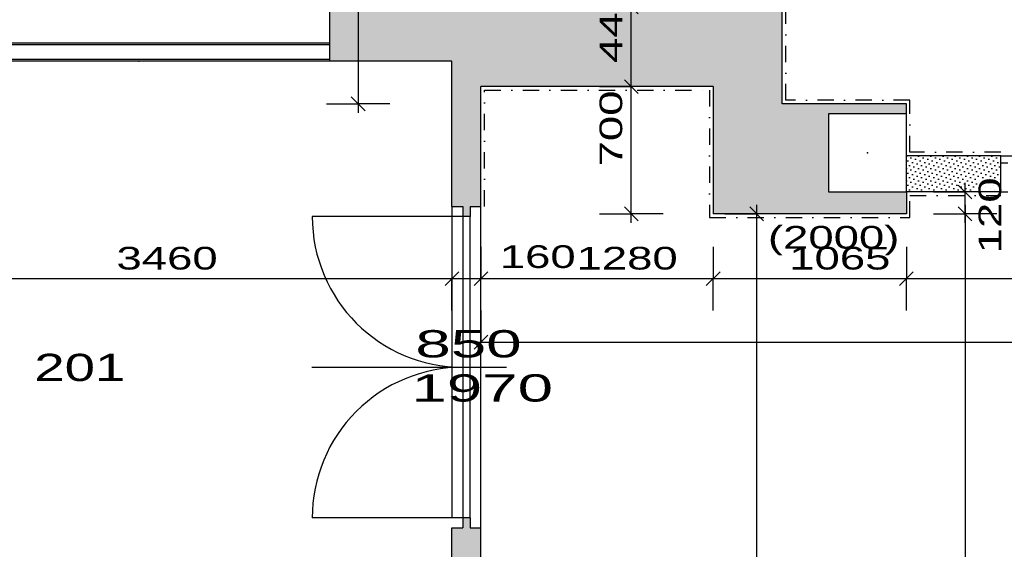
# Model space of a CAD drawing. Extents: x -196363 to 396902, y -489949 to -260582.
# Tile 141 of 256: x 157882 to 163310, y -382650 to -379734. Entities that reach past the tile are written whole.
import ezdxf

# ---------------------------------------------------------------- set-up
doc = ezdxf.new("R2010")
doc.units = 0
doc.header["$MEASUREMENT"] = 0
doc.linetypes.add('DOTDASH', pattern=[1, 0.3, -0.2, 0, -0.2, 0.3])
for name, color, linetype in [('bourani', 15, 'Continuous'), ('koty', 1, 'Continuous'), ('legenda', 1, 'Continuous'), ('noszdiv', 1, 'Continuous'), ('okna', 2, 'Continuous'), ('srafbourani', 15, 'Continuous')]:
    doc.layers.add(name, color=color, linetype=linetype)
doc.styles.add('SPIRITTXTSTYLE1', font='ROMAN')
doc.styles.add('SPIRITTXTSTYLE2', font='txt')
doc.linetypes.add('CERCH2', pattern='A,0,-1,[17,dur+dsp vaclavov.shx,S=0.003401,R=0,X=-1,Y=0],0', length=1)
doc.dimstyles.new('SPIRITSTYLE168', dxfattribs={"dimtxt": 125, "dimasz": 12.7, "dimexe": 175, "dimexo": 4234.603516, "dimgap": 50, "dimtad": 1, "dimdec": 3, "dimzin": 0, "dimdsep": 46, "dimlunit": 7, "dimtxsty": 'SPIRITTXTSTYLE1', "dimblk1": '_TICKMARKS168', "dimblk2": '_TICKMARKS168', "dimsah": 1, "dimcen": 0.09, "dimdle": 50, "dimclrd": 1, "dimclre": 1, "dimclrt": 1, "dimadec": 0, "dimazin": 0, "dimtfac": 1, "dimtdec": 4, "dimtofl": 0, "dimtmove": 1, "dimatfit": 0, "dimfxl": 0, "dimtolj": 1, "dimtzin": 0, "dimarcsym": 0})
doc.dimstyles.new('SPIRITSTYLE169', dxfattribs={"dimtxt": 125, "dimasz": 12.7, "dimexe": 175, "dimexo": 4384.597656, "dimgap": 50, "dimtad": 1, "dimdec": 3, "dimzin": 0, "dimdsep": 46, "dimlunit": 7, "dimtxsty": 'SPIRITTXTSTYLE1', "dimblk1": '_TICKMARKS169', "dimblk2": '_TICKMARKS169', "dimsah": 1, "dimcen": 0.09, "dimdle": 50, "dimclrd": 1, "dimclre": 1, "dimclrt": 1, "dimadec": 0, "dimazin": 0, "dimtfac": 1, "dimtdec": 4, "dimtofl": 0, "dimtmove": 1, "dimatfit": 0, "dimfxl": 0, "dimtolj": 1, "dimtzin": 0, "dimarcsym": 0})
doc.dimstyles.new('SPIRITSTYLE173', dxfattribs={"dimtxt": 125, "dimasz": 12.7, "dimexe": 175, "dimexo": 291.997864, "dimgap": 50, "dimtad": 1, "dimdec": 3, "dimzin": 0, "dimdsep": 46, "dimlunit": 7, "dimtxsty": 'SPIRITTXTSTYLE1', "dimblk1": '_TICKMARKS173', "dimblk2": '_TICKMARKS173', "dimsah": 1, "dimcen": 0.09, "dimdle": 50, "dimclrd": 1, "dimclre": 1, "dimclrt": 1, "dimadec": 0, "dimazin": 0, "dimtfac": 1, "dimtdec": 4, "dimtofl": 0, "dimtmove": 1, "dimatfit": 0, "dimfxl": 0, "dimtolj": 1, "dimtzin": 0, "dimarcsym": 0})
doc.dimstyles.new('SPIRITSTYLE174', dxfattribs={"dimtxt": 125, "dimasz": 12.7, "dimexe": 175, "dimexo": 42.016209, "dimgap": 50, "dimtad": 1, "dimdec": 3, "dimzin": 0, "dimdsep": 46, "dimlunit": 7, "dimtxsty": 'SPIRITTXTSTYLE1', "dimblk1": '_TICKMARKS174', "dimblk2": '_TICKMARKS174', "dimsah": 1, "dimcen": 0.09, "dimdle": 50, "dimclrd": 1, "dimclre": 1, "dimclrt": 1, "dimadec": 0, "dimazin": 0, "dimtfac": 1, "dimtdec": 4, "dimtofl": 0, "dimtmove": 1, "dimatfit": 0, "dimfxl": 0, "dimtolj": 1, "dimtzin": 0, "dimarcsym": 0})
doc.dimstyles.new('SPIRITSTYLE175', dxfattribs={"dimtxt": 125, "dimasz": 12.7, "dimexe": 175, "dimexo": 174.994141, "dimgap": 50, "dimtad": 1, "dimdec": 3, "dimzin": 0, "dimdsep": 46, "dimlunit": 7, "dimtxsty": 'SPIRITTXTSTYLE1', "dimblk1": '_TICKMARKS175', "dimblk2": '_TICKMARKS175', "dimsah": 1, "dimcen": 0.09, "dimdle": 50, "dimclrd": 1, "dimclre": 1, "dimclrt": 1, "dimadec": 0, "dimazin": 0, "dimtfac": 1, "dimtdec": 4, "dimtofl": 0, "dimtmove": 1, "dimatfit": 0, "dimfxl": 0, "dimtolj": 1, "dimtzin": 0, "dimarcsym": 0})
doc.dimstyles.new('SPIRITSTYLE240', dxfattribs={"dimtxt": 125, "dimasz": 12.7, "dimexe": 175, "dimexo": 972.861694, "dimgap": 50, "dimtad": 1, "dimdec": 3, "dimzin": 0, "dimdsep": 46, "dimlunit": 7, "dimtxsty": 'SPIRITTXTSTYLE1', "dimblk1": '_TICKMARKS240', "dimblk2": '_TICKMARKS240', "dimsah": 1, "dimcen": 0.09, "dimdle": 50, "dimclrd": 1, "dimclre": 1, "dimclrt": 1, "dimadec": 0, "dimazin": 0, "dimtfac": 1, "dimtdec": 4, "dimtofl": 0, "dimtmove": 1, "dimatfit": 0, "dimfxl": 0, "dimtolj": 1, "dimtzin": 0, "dimarcsym": 0})
doc.dimstyles.new('SPIRITSTYLE26', dxfattribs={"dimtxt": 125, "dimasz": 12.7, "dimexe": 175, "dimexo": -175, "dimgap": 50, "dimtad": 1, "dimdec": 3, "dimzin": 0, "dimdsep": 46, "dimlunit": 7, "dimtxsty": 'SPIRITTXTSTYLE1', "dimblk1": '_TICKMARKS26', "dimblk2": '_TICKMARKS26', "dimsah": 1, "dimcen": 0.09, "dimdle": 50, "dimclrd": 1, "dimclre": 1, "dimclrt": 1, "dimadec": 0, "dimazin": 0, "dimtfac": 1, "dimtdec": 4, "dimtofl": 0, "dimtmove": 1, "dimatfit": 0, "dimfxl": 0, "dimtolj": 1, "dimtzin": 0, "dimarcsym": 0})
doc.dimstyles.new('SPIRITSTYLE372', dxfattribs={"dimtxt": 125, "dimasz": 12.7, "dimexe": 175, "dimexo": 2662.061035, "dimgap": 50, "dimtad": 1, "dimdec": 3, "dimzin": 0, "dimdsep": 46, "dimlunit": 7, "dimtxsty": 'SPIRITTXTSTYLE1', "dimblk1": '_TICKMARKS372', "dimblk2": '_TICKMARKS372', "dimsah": 1, "dimcen": 0.09, "dimdle": 50, "dimclrd": 1, "dimclre": 1, "dimclrt": 1, "dimadec": 0, "dimazin": 0, "dimtfac": 1, "dimtdec": 4, "dimtofl": 0, "dimtmove": 1, "dimatfit": 0, "dimfxl": 0, "dimtolj": 1, "dimtzin": 0, "dimarcsym": 0})
doc.dimstyles.new('SPIRITSTYLE389', dxfattribs={"dimtxt": 125, "dimasz": 12.7, "dimexe": 175, "dimexo": 276.197266, "dimgap": 50, "dimtad": 1, "dimdec": 3, "dimzin": 0, "dimdsep": 46, "dimlunit": 7, "dimtxsty": 'SPIRITTXTSTYLE1', "dimblk1": '_TICKMARKS389', "dimblk2": '_TICKMARKS389', "dimsah": 1, "dimcen": 0.09, "dimdle": 50, "dimclrd": 1, "dimclre": 1, "dimclrt": 1, "dimadec": 0, "dimazin": 0, "dimtfac": 1, "dimtdec": 4, "dimtofl": 0, "dimtmove": 1, "dimatfit": 0, "dimfxl": 0, "dimtolj": 1, "dimtzin": 0, "dimarcsym": 0})
doc.dimstyles.new('SPIRITSTYLE390', dxfattribs={"dimtxt": 125, "dimasz": 12.7, "dimexe": 175, "dimexo": 1213.764893, "dimgap": 50, "dimtad": 1, "dimdec": 3, "dimzin": 0, "dimdsep": 46, "dimlunit": 7, "dimtxsty": 'SPIRITTXTSTYLE1', "dimblk1": '_TICKMARKS390', "dimblk2": '_TICKMARKS390', "dimsah": 1, "dimcen": 0.09, "dimdle": 50, "dimclrd": 1, "dimclre": 1, "dimclrt": 1, "dimadec": 0, "dimazin": 0, "dimtfac": 1, "dimtdec": 4, "dimtofl": 0, "dimtmove": 1, "dimatfit": 0, "dimfxl": 0, "dimtolj": 1, "dimtzin": 0, "dimarcsym": 0})
doc.dimstyles.new('SPIRITSTYLE391', dxfattribs={"dimtxt": 125, "dimasz": 12.7, "dimexe": 175, "dimexo": 148.800385, "dimgap": 50, "dimtad": 1, "dimdec": 3, "dimzin": 0, "dimdsep": 46, "dimlunit": 7, "dimtxsty": 'SPIRITTXTSTYLE1', "dimblk1": '_TICKMARKS391', "dimblk2": '_TICKMARKS391', "dimsah": 1, "dimcen": 0.09, "dimdle": 50, "dimclrd": 1, "dimclre": 1, "dimclrt": 1, "dimadec": 0, "dimazin": 0, "dimtfac": 1, "dimtdec": 4, "dimtofl": 0, "dimtmove": 1, "dimatfit": 0, "dimfxl": 0, "dimtolj": 1, "dimtzin": 0, "dimarcsym": 0})
doc.dimstyles.new('SPIRITSTYLE392', dxfattribs={"dimtxt": 125, "dimasz": 12.7, "dimexe": 175, "dimexo": 219.741791, "dimgap": 50, "dimtad": 1, "dimdec": 3, "dimzin": 0, "dimdsep": 46, "dimlunit": 7, "dimtxsty": 'SPIRITTXTSTYLE1', "dimblk1": '_TICKMARKS392', "dimblk2": '_TICKMARKS392', "dimsah": 1, "dimcen": 0.09, "dimdle": 50, "dimclrd": 1, "dimclre": 1, "dimclrt": 1, "dimadec": 0, "dimazin": 0, "dimtfac": 1, "dimtdec": 4, "dimtofl": 0, "dimtmove": 1, "dimatfit": 0, "dimfxl": 0, "dimtolj": 1, "dimtzin": 0, "dimarcsym": 0})
pattern_1 = [(45.000008, (858026.688, -24615.152), (-8.41899395, 25.25696945), [0, -23.8125])]

# ---------------------------------------------------------------- blocks, each defined once
blk = doc.blocks.new('_TICKMARKS168')
at = {"color": 1, "linetype": 'Continuous'}
blk.add_line((-3, -3), (3, 3), dxfattribs=at)
blk = doc.blocks.new('*D865')
at = {"color": 1, "linetype": 'Continuous', "ltscale": 300}
for p, q in [((157489.71875, -375278.3125, 1723.800049), (157489.71875, -375453.3125, 1723.800049)), ((159589.734375, -375278.3125, 1723.800049), (159589.734375, -375453.3125, 1723.800049)), ((157439.734375, -375453.3125, 1723.800049), (159639.734375, -375453.3125, 1723.800049)), ((157489.71875, -375628.3125, 1723.800049), (157489.71875, -375453.3125, 1723.800049)), ((159589.734375, -375628.3125, 1723.800049), (159589.734375, -375453.3125, 1723.800049))]:
    blk.add_line(p, q, dxfattribs=at)
at = {"color": 1, "linetype": 'Continuous', "ltscale": 300, "xscale": 12.69999980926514, "yscale": 12.69999980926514, "zscale": 12.69999980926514, "rotation": 180.0000050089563}
blk.add_blockref('_TICKMARKS168', (157489.71875, -375453.3125, 1723.800049), dxfattribs=at)
at = {"color": 1, "linetype": 'Continuous', "ltscale": 300, "xscale": 12.69999980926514, "yscale": 12.69999980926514, "zscale": 12.69999980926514}
blk.add_blockref('_TICKMARKS168', (159589.734375, -375453.3125, 1723.800049), dxfattribs=at)
at = {"color": 1, "linetype": 'Continuous', "ltscale": 300, "style": 'SPIRITTXTSTYLE1', "width": 1.5}
blk.add_text('2100', height=125, dxfattribs=at).set_placement((158426.640625, -375403.3125, 1723.800049))
blk = doc.blocks.new('_TICKMARKS169')
at = {"color": 1, "linetype": 'Continuous'}
blk.add_line((-3, -3), (3, 3), dxfattribs=at)
blk = doc.blocks.new('*D867')
at = {"color": 1, "linetype": 'Continuous', "ltscale": 300}
for p, q in [((156094.703125, -374928.3125, 1723.800049), (156094.703125, -375103.3125, 1723.800049)), ((161784.703125, -374928.3125, 1723.800049), (161784.703125, -375103.3125, 1723.800049)), ((156044.71875, -375103.3125, 1723.800049), (161834.703125, -375103.3125, 1723.800049)), ((156094.703125, -375278.3125, 1723.800049), (156094.703125, -375103.3125, 1723.800049)), ((161784.703125, -375278.3125, 1723.800049), (161784.703125, -375103.3125, 1723.800049))]:
    blk.add_line(p, q, dxfattribs=at)
at = {"color": 1, "linetype": 'Continuous', "ltscale": 300, "xscale": 12.69999980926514, "yscale": 12.69999980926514, "zscale": 12.69999980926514, "rotation": 180.0000050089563}
blk.add_blockref('_TICKMARKS169', (156094.703125, -375103.3125, 1723.800049), dxfattribs=at)
at = {"color": 1, "linetype": 'Continuous', "ltscale": 300, "xscale": 12.69999980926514, "yscale": 12.69999980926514, "zscale": 12.69999980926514}
blk.add_blockref('_TICKMARKS169', (161784.703125, -375103.3125, 1723.800049), dxfattribs=at)
at = {"color": 1, "linetype": 'Continuous', "ltscale": 300, "style": 'SPIRITTXTSTYLE1', "width": 1.5}
blk.add_text('5690', height=125, dxfattribs=at).set_placement((158820.65625, -375053.3125, 1723.800049))
blk = doc.blocks.new('_TICKMARKS173')
at = {"color": 1, "linetype": 'Continuous'}
blk.add_line((-3, -3), (3, 3), dxfattribs=at)
blk = doc.blocks.new('*D872')
at = {"color": 1, "linetype": 'Continuous', "ltscale": 300}
for p, q in [((156804.71875, -380984.90625, 1723.800049), (156804.71875, -381159.90625, 1723.800049)), ((160264.71875, -380984.90625, 1723.800049), (160264.71875, -381159.90625, 1723.800049)), ((156754.71875, -381159.90625, 1723.800049), (160314.71875, -381159.90625, 1723.800049)), ((156804.71875, -381334.875, 1723.800049), (156804.71875, -381159.90625, 1723.800049)), ((160264.71875, -381334.875, 1723.800049), (160264.71875, -381159.90625, 1723.800049))]:
    blk.add_line(p, q, dxfattribs=at)
at = {"color": 1, "linetype": 'Continuous', "ltscale": 300, "xscale": 12.69999980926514, "yscale": 12.69999980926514, "zscale": 12.69999980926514, "rotation": 180.0000050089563}
blk.add_blockref('_TICKMARKS173', (156804.71875, -381159.90625, 1723.800049), dxfattribs=at)
at = {"color": 1, "linetype": 'Continuous', "ltscale": 300, "xscale": 12.69999980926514, "yscale": 12.69999980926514, "zscale": 12.69999980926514}
blk.add_blockref('_TICKMARKS173', (160264.71875, -381159.90625, 1723.800049), dxfattribs=at)
at = {"color": 1, "linetype": 'Continuous', "ltscale": 300, "style": 'SPIRITTXTSTYLE1', "width": 1.5}
blk.add_text('3460', height=125, dxfattribs=at).set_placement((158415.671875, -381109.90625, 1723.800049))
blk = doc.blocks.new('_TICKMARKS26')
at = {"color": 1, "linetype": 'Continuous'}
blk.add_line((-3, -3), (3, 3), dxfattribs=at)
blk = doc.blocks.new('*D873')
at = {"color": 1, "linetype": 'Continuous', "ltscale": 300}
for p, q in [((160264.71875, -380984.90625, 1723.800049), (160264.71875, -381159.90625, 1723.800049)), ((160424.71875, -380984.90625, 1723.800049), (160424.71875, -381159.90625, 1723.800049)), ((160214.734375, -381159.90625, 1723.800049), (160474.703125, -381159.90625, 1723.800049)), ((160264.71875, -381334.875, 1723.800049), (160264.71875, -381159.90625, 1723.800049)), ((160424.71875, -381334.875, 1723.800049), (160424.71875, -381159.90625, 1723.800049))]:
    blk.add_line(p, q, dxfattribs=at)
at = {"color": 1, "linetype": 'Continuous', "ltscale": 300, "xscale": 12.69999980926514, "yscale": 12.69999980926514, "zscale": 12.69999980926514, "rotation": 180.0000050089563}
blk.add_blockref('_TICKMARKS26', (160264.71875, -381159.90625, 1723.800049), dxfattribs=at)
at = {"color": 1, "linetype": 'Continuous', "ltscale": 300, "xscale": 12.69999980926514, "yscale": 12.69999980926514, "zscale": 12.69999980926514}
blk.add_blockref('_TICKMARKS26', (160424.71875, -381159.90625, 1723.800049), dxfattribs=at)
at = {"color": 1, "linetype": 'Continuous', "ltscale": 300, "style": 'SPIRITTXTSTYLE1', "width": 1.5}
blk.add_text('160', height=125, dxfattribs=at).set_placement((160528.59375, -381101.34375, 1723.800049))
blk = doc.blocks.new('*D874')
at = {"color": 1, "linetype": 'Continuous', "ltscale": 300}
for p, q in [((160424.71875, -380984.90625, 1723.800049), (160424.71875, -381159.90625, 1723.800049)), ((161704.734375, -380984.90625, 1723.800049), (161704.734375, -381159.90625, 1723.800049)), ((160374.71875, -381159.90625, 1723.800049), (161754.734375, -381159.90625, 1723.800049)), ((160424.71875, -381334.875, 1723.800049), (160424.71875, -381159.90625, 1723.800049)), ((161704.734375, -381334.875, 1723.800049), (161704.734375, -381159.90625, 1723.800049))]:
    blk.add_line(p, q, dxfattribs=at)
at = {"color": 1, "linetype": 'Continuous', "ltscale": 300, "xscale": 12.69999980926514, "yscale": 12.69999980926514, "zscale": 12.69999980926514, "rotation": 180.0000050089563}
blk.add_blockref('_TICKMARKS26', (160424.71875, -381159.90625, 1723.800049), dxfattribs=at)
at = {"color": 1, "linetype": 'Continuous', "ltscale": 300, "xscale": 12.69999980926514, "yscale": 12.69999980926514, "zscale": 12.69999980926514}
blk.add_blockref('_TICKMARKS26', (161704.734375, -381159.90625, 1723.800049), dxfattribs=at)
at = {"color": 1, "linetype": 'Continuous', "ltscale": 300, "style": 'SPIRITTXTSTYLE1', "width": 1.5}
blk.add_text('1280', height=125, dxfattribs=at).set_placement((160951.625, -381109.90625, 1723.800049))
blk = doc.blocks.new('*D875')
at = {"color": 1, "linetype": 'Continuous', "ltscale": 300}
for p, q in [((161704.734375, -380984.90625, 1723.800049), (161704.734375, -381159.90625, 1723.800049)), ((162769.703125, -380984.90625, 1723.800049), (162769.703125, -381159.90625, 1723.800049)), ((161654.734375, -381159.90625, 1723.800049), (162819.6875, -381159.90625, 1723.800049)), ((161704.734375, -381334.875, 1723.800049), (161704.734375, -381159.90625, 1723.800049)), ((162769.703125, -381334.875, 1723.800049), (162769.703125, -381159.90625, 1723.800049))]:
    blk.add_line(p, q, dxfattribs=at)
at = {"color": 1, "linetype": 'Continuous', "ltscale": 300, "xscale": 12.69999980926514, "yscale": 12.69999980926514, "zscale": 12.69999980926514, "rotation": 180.0000050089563}
blk.add_blockref('_TICKMARKS26', (161704.734375, -381159.90625, 1723.800049), dxfattribs=at)
at = {"color": 1, "linetype": 'Continuous', "ltscale": 300, "xscale": 12.69999980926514, "yscale": 12.69999980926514, "zscale": 12.69999980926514}
blk.add_blockref('_TICKMARKS26', (162769.703125, -381159.90625, 1723.800049), dxfattribs=at)
at = {"color": 1, "linetype": 'Continuous', "ltscale": 300, "style": 'SPIRITTXTSTYLE1', "width": 1.5}
blk.add_text('1065', height=125, dxfattribs=at).set_placement((162124.125, -381109.90625, 1723.800049))
blk = doc.blocks.new('_TICKMARKS174')
at = {"color": 1, "linetype": 'Continuous'}
blk.add_line((-3, -3), (3, 3), dxfattribs=at)
blk = doc.blocks.new('*D876')
at = {"color": 1, "linetype": 'Continuous', "ltscale": 300}
for p, q in [((162769.703125, -380984.90625, 1723.800049), (162769.703125, -381159.90625, 1723.800049)), ((174254.71875, -380984.90625, 1723.800049), (174254.71875, -381159.90625, 1723.800049)), ((162719.703125, -381159.90625, 1723.800049), (174304.703125, -381159.90625, 1723.800049)), ((162769.703125, -381334.875, 1723.800049), (162769.703125, -381159.90625, 1723.800049)), ((174254.71875, -381334.875, 1723.800049), (174254.71875, -381159.90625, 1723.800049))]:
    blk.add_line(p, q, dxfattribs=at)
at = {"color": 1, "linetype": 'Continuous', "ltscale": 300, "xscale": 12.69999980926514, "yscale": 12.69999980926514, "zscale": 12.69999980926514, "rotation": 180.0000050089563}
blk.add_blockref('_TICKMARKS174', (162769.703125, -381159.90625, 1723.800049), dxfattribs=at)
at = {"color": 1, "linetype": 'Continuous', "ltscale": 300, "xscale": 12.69999980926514, "yscale": 12.69999980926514, "zscale": 12.69999980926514}
blk.add_blockref('_TICKMARKS174', (174254.71875, -381159.90625, 1723.800049), dxfattribs=at)
at = {"color": 1, "linetype": 'Continuous', "ltscale": 300, "style": 'SPIRITTXTSTYLE1', "width": 1.5}
blk.add_text('11485', height=125, dxfattribs=at).set_placement((168375.296875, -381109.90625, 1723.800049))
blk = doc.blocks.new('_TICKMARKS175')
at = {"color": 1, "linetype": 'Continuous'}
blk.add_line((-3, -3), (3, 3), dxfattribs=at)
blk = doc.blocks.new('*D878')
at = {"color": 1, "linetype": 'Continuous', "ltscale": 300}
for p, q in [((160424.71875, -381334.875, 1723.800049), (160424.71875, -381509.875, 1723.800049)), ((174619.734375, -381334.875, 1723.800049), (174619.734375, -381509.875, 1723.800049)), ((160374.71875, -381509.875, 1723.800049), (174669.734375, -381509.875, 1723.800049)), ((160424.71875, -381684.875, 1723.800049), (160424.71875, -381509.875, 1723.800049)), ((174619.734375, -381684.875, 1723.800049), (174619.734375, -381509.875, 1723.800049))]:
    blk.add_line(p, q, dxfattribs=at)
at = {"color": 1, "linetype": 'Continuous', "ltscale": 300, "xscale": 12.69999980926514, "yscale": 12.69999980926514, "zscale": 12.69999980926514, "rotation": 180.0000050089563}
blk.add_blockref('_TICKMARKS175', (160424.71875, -381509.875, 1723.800049), dxfattribs=at)
at = {"color": 1, "linetype": 'Continuous', "ltscale": 300, "xscale": 12.69999980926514, "yscale": 12.69999980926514, "zscale": 12.69999980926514}
blk.add_blockref('_TICKMARKS175', (174619.734375, -381509.875, 1723.800049), dxfattribs=at)
at = {"color": 1, "linetype": 'Continuous', "ltscale": 300, "style": 'SPIRITTXTSTYLE1', "width": 1.5}
blk.add_text('14195', height=125, dxfattribs=at).set_placement((167385.3125, -381459.90625, 1723.800049))
blk = doc.blocks.new('_TICKMARKS372')
at = {"color": 1, "linetype": 'Continuous'}
blk.add_line((-3, -3), (3, 3), dxfattribs=at)
blk = doc.blocks.new('*D887')
at = {"color": 1, "linetype": 'Continuous', "ltscale": 300}
for p, q in [((159747.6875, -374627.875, 1723.800049), (159747.6875, -380247.875, 1723.800049)), ((159572.703125, -374677.875, 1723.800049), (159747.6875, -374677.875, 1723.800049)), ((159922.6875, -374677.875, 1723.800049), (159747.6875, -374677.875, 1723.800049)), ((159572.703125, -380197.875, 1723.800049), (159747.6875, -380197.875, 1723.800049)), ((159922.6875, -380197.875, 1723.800049), (159747.6875, -380197.875, 1723.800049))]:
    blk.add_line(p, q, dxfattribs=at)
at = {"color": 1, "linetype": 'Continuous', "ltscale": 300, "xscale": 12.69999980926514, "yscale": 12.69999980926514, "zscale": 12.69999980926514}
for p, rotation in [((159747.6875, -374677.875, 1723.800049), 90.00000250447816), ((159747.6875, -380197.875, 1723.800049), -90.00000250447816)]:
    blk.add_blockref('_TICKMARKS372', p, dxfattribs=dict(at, rotation=rotation))
at = {"color": 1, "linetype": 'Continuous', "ltscale": 300, "style": 'SPIRITTXTSTYLE1', "width": 1.5}
blk.add_text('5520', height=125, rotation=450.000019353, dxfattribs=at).set_placement((159697.6875, -377556.90625, 1723.800049))
blk = doc.blocks.new('_TICKMARKS389')
at = {"color": 1, "linetype": 'Continuous'}
blk.add_line((-3, -3), (3, 3), dxfattribs=at)
blk = doc.blocks.new('*D984')
at = {"color": 1, "linetype": 'Continuous', "ltscale": 300}
for p, q in [((161253.53125, -380852.875, 1723.800049), (161253.53125, -380052.875, 1723.800049)), ((161078.546875, -380102.875, 1723.800049), (161253.53125, -380102.875, 1723.800049)), ((161428.53125, -380102.875, 1723.800049), (161253.53125, -380102.875, 1723.800049)), ((161078.546875, -380802.875, 1723.800049), (161253.53125, -380802.875, 1723.800049)), ((161428.53125, -380802.875, 1723.800049), (161253.53125, -380802.875, 1723.800049))]:
    blk.add_line(p, q, dxfattribs=at)
at = {"color": 1, "linetype": 'Continuous', "ltscale": 300, "xscale": 12.69999980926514, "yscale": 12.69999980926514, "zscale": 12.69999980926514}
for p, rotation in [((161253.53125, -380102.875, 1723.800049), 90.00000250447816), ((161253.53125, -380802.875, 1723.800049), 270.0000006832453)]:
    blk.add_blockref('_TICKMARKS389', p, dxfattribs=dict(at, rotation=rotation))
at = {"color": 1, "linetype": 'Continuous', "ltscale": 300, "style": 'SPIRITTXTSTYLE1', "width": 1.5}
blk.add_text('700', height=125, rotation=90.000002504, dxfattribs=at).set_placement((161203.53125, -380542.1875, 1723.800049))
blk = doc.blocks.new('*D985')
at = {"color": 1, "linetype": 'Continuous', "ltscale": 300}
for p, q in [((161253.53125, -380152.90625, 1723.800049), (161253.53125, -379612.90625, 1723.800049)), ((161078.546875, -379662.90625, 1723.800049), (161253.53125, -379662.90625, 1723.800049)), ((161428.53125, -379662.90625, 1723.800049), (161253.53125, -379662.90625, 1723.800049)), ((161078.546875, -380102.875, 1723.800049), (161253.53125, -380102.875, 1723.800049)), ((161428.53125, -380102.875, 1723.800049), (161253.53125, -380102.875, 1723.800049))]:
    blk.add_line(p, q, dxfattribs=at)
at = {"color": 1, "linetype": 'Continuous', "ltscale": 300, "xscale": 12.69999980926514, "yscale": 12.69999980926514, "zscale": 12.69999980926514}
for p, rotation in [((161253.53125, -379662.90625, 1723.800049), 90.00000250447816), ((161253.53125, -380102.875, 1723.800049), 270.0000006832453)]:
    blk.add_blockref('_TICKMARKS26', p, dxfattribs=dict(at, rotation=rotation))
at = {"color": 1, "linetype": 'Continuous', "ltscale": 300, "style": 'SPIRITTXTSTYLE1', "width": 1.5}
blk.add_text('440', height=125, rotation=90.000002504, dxfattribs=at).set_placement((161203.53125, -379972.1875, 1723.800049))
blk = doc.blocks.new('_TICKMARKS390')
at = {"color": 1, "linetype": 'Continuous'}
blk.add_line((-3, -3), (3, 3), dxfattribs=at)
blk = doc.blocks.new('*D986')
at = {"color": 1, "linetype": 'Continuous', "ltscale": 300}
for p, q in [((163093.5, -380752.875, 1723.8), (163093.5, -388172.875, 1723.8)), ((162918.5, -380802.875, 1723.8), (163093.5, -380802.875, 1723.8)), ((163268.5, -380802.875, 1723.8), (163093.5, -380802.875, 1723.8)), ((162918.5, -388122.875, 1723.8), (163093.5, -388122.875, 1723.8)), ((163268.5, -388122.875, 1723.8), (163093.5, -388122.875, 1723.8))]:
    blk.add_line(p, q, dxfattribs=at)
at = {"color": 1, "linetype": 'Continuous', "ltscale": 300, "xscale": 12.69999980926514, "yscale": 12.69999980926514, "zscale": 12.69999980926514}
for p, rotation in [((163093.5, -380802.875, 1723.8), 90.00000250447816), ((163093.5, -388122.875, 1723.8), -90.00000250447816)]:
    blk.add_blockref('_TICKMARKS390', p, dxfattribs=dict(at, rotation=rotation))
at = {"color": 1, "linetype": 'Continuous', "ltscale": 300, "style": 'SPIRITTXTSTYLE1', "width": 1.5}
blk.add_text('7320', height=125, rotation=450.0000194, dxfattribs=at).set_placement((163043.5, -384581.9375, 1723.8))
blk = doc.blocks.new('_TICKMARKS391')
at = {"color": 1, "linetype": 'Continuous'}
blk.add_line((-3, -3), (3, 3), dxfattribs=at)
blk = doc.blocks.new('*D987')
at = {"color": 1, "linetype": 'Continuous', "ltscale": 300}
for p, q in [((163093.5, -380852.875, 1723.800049), (163093.5, -380632.875, 1723.800049)), ((162918.5, -380682.875, 1723.800049), (163093.5, -380682.875, 1723.800049)), ((163268.5, -380682.875, 1723.800049), (163093.5, -380682.875, 1723.800049)), ((162918.5, -380802.875, 1723.800049), (163093.5, -380802.875, 1723.800049)), ((163268.5, -380802.875, 1723.800049), (163093.5, -380802.875, 1723.800049))]:
    blk.add_line(p, q, dxfattribs=at)
at = {"color": 1, "linetype": 'Continuous', "ltscale": 300, "xscale": 12.69999980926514, "yscale": 12.69999980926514, "zscale": 12.69999980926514}
for p, rotation in [((163093.5, -380682.875, 1723.800049), 90.00000250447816), ((163093.5, -380802.875, 1723.800049), 270.0000006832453)]:
    blk.add_blockref('_TICKMARKS391', p, dxfattribs=dict(at, rotation=rotation))
at = {"color": 1, "linetype": 'Continuous', "ltscale": 300, "style": 'SPIRITTXTSTYLE1', "width": 1.5}
blk.add_text('120', height=125, rotation=90.000002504, dxfattribs=at).set_placement((163292.734375, -381020.59375, 1723.800049))
blk = doc.blocks.new('_TICKMARKS392')
at = {"color": 1, "linetype": 'Continuous'}
blk.add_line((-3, -3), (3, 3), dxfattribs=at)
blk = doc.blocks.new('*D990')
at = {"color": 1, "linetype": 'Continuous', "ltscale": 300}
for p, q in [((161945, -386292.875, 1723.800049), (161945, -380752.875, 1723.800049)), ((161770, -380802.875, 1723.800049), (161945, -380802.875, 1723.800049)), ((162119.984375, -380802.875, 1723.800049), (161945, -380802.875, 1723.800049)), ((161770, -386242.875, 1723.800049), (161945, -386242.875, 1723.800049)), ((162119.984375, -386242.875, 1723.800049), (161945, -386242.875, 1723.800049))]:
    blk.add_line(p, q, dxfattribs=at)
at = {"color": 1, "linetype": 'Continuous', "ltscale": 300, "xscale": 12.69999980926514, "yscale": 12.69999980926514, "zscale": 12.69999980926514}
for p, rotation in [((161945, -380802.875, 1723.800049), 90.00000250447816), ((161945, -386242.875, 1723.800049), 270.0000006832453)]:
    blk.add_blockref('_TICKMARKS392', p, dxfattribs=dict(at, rotation=rotation))
at = {"color": 1, "linetype": 'Continuous', "ltscale": 300, "style": 'SPIRITTXTSTYLE1', "width": 1.5}
blk.add_text('5440', height=125, rotation=90.000002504, dxfattribs=at).set_placement((161894.984375, -383641.9375, 1723.800049))
blk = doc.blocks.new('_TICKMARKS240')
at = {"color": 1, "linetype": 'Continuous'}
blk.add_line((-3, -3), (3, 3), dxfattribs=at)
blk = doc.blocks.new('*D1002')
at = {"color": 1, "linetype": 'Continuous', "ltscale": 300}
for p, q in [((162084.75, -378875, 1723.800049), (162084.75, -379050, 1723.800049)), ((162769.703125, -378875, 1723.800049), (162769.703125, -379050, 1723.800049)), ((162034.75, -379050, 1723.800049), (162819.6875, -379050, 1723.800049)), ((162084.75, -379225, 1723.800049), (162084.75, -379050, 1723.800049)), ((162769.703125, -379225, 1723.800049), (162769.703125, -379050, 1723.800049))]:
    blk.add_line(p, q, dxfattribs=at)
at = {"color": 1, "linetype": 'Continuous', "ltscale": 300, "xscale": 12.69999980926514, "yscale": 12.69999980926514, "zscale": 12.69999980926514, "rotation": 180.0000050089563}
blk.add_blockref('_TICKMARKS240', (162084.75, -379050, 1723.800049), dxfattribs=at)
at = {"color": 1, "linetype": 'Continuous', "ltscale": 300, "xscale": 12.69999980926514, "yscale": 12.69999980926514, "zscale": 12.69999980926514}
blk.add_blockref('_TICKMARKS240', (162769.703125, -379050, 1723.800049), dxfattribs=at)
at = {"color": 1, "linetype": 'Continuous', "ltscale": 300, "style": 'SPIRITTXTSTYLE1', "width": 1.5}
blk.add_text('685', height=125, dxfattribs=at).set_placement((162337.9375, -379000.03125, 1723.800049))
blk = doc.blocks.new('*D1003')
at = {"color": 1, "linetype": 'Continuous', "ltscale": 300}
for p, q in [((162769.703125, -378875, 1723.800049), (162769.703125, -379050, 1723.800049)), ((164744.703125, -378875, 1723.800049), (164744.703125, -379050, 1723.800049)), ((162719.703125, -379050, 1723.800049), (164794.6875, -379050, 1723.800049)), ((162769.703125, -379225, 1723.800049), (162769.703125, -379050, 1723.800049)), ((164744.703125, -379225, 1723.800049), (164744.703125, -379050, 1723.800049))]:
    blk.add_line(p, q, dxfattribs=at)
at = {"color": 1, "linetype": 'Continuous', "ltscale": 300, "xscale": 12.69999980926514, "yscale": 12.69999980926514, "zscale": 12.69999980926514, "rotation": 180.0000050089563}
blk.add_blockref('_TICKMARKS240', (162769.703125, -379050, 1723.800049), dxfattribs=at)
at = {"color": 1, "linetype": 'Continuous', "ltscale": 300, "xscale": 12.69999980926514, "yscale": 12.69999980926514, "zscale": 12.69999980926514}
blk.add_blockref('_TICKMARKS240', (164744.703125, -379050, 1723.800049), dxfattribs=at)
at = {"color": 1, "linetype": 'Continuous', "ltscale": 300, "style": 'SPIRITTXTSTYLE1', "width": 1.5}
blk.add_text('1975', height=125, dxfattribs=at).set_placement((163644.109375, -379000.03125, 1723.800049))

msp = doc.modelspace()

# ---------------------------------------------------------------- hatches: boundary and pattern name
at = {"layer": 'srafbourani', "linetype": 'Continuous', "ltscale": 300}
h = msp.add_hatch(dxfattribs=at)
h.set_pattern_fill('Nasyp-1', color=15, scale=23.8125, angle=45.00000808, style=0, pattern_type=2)
h.set_pattern_definition(pattern_1)
h.paths.add_polyline_path([(161704.73438, -380102.875), (161704.73438, -380802.875), (162769.70312, -380802.875), (162769.70312, -380682.875), (162339.73438, -380682.875), (162339.73438, -380252.875), (162769.70312, -380252.875), (162769.70312, -380197.875), (162084.75, -380197.875), (162084.75, -378707.84375), (161784.70312, -378707.84375), (161784.70312, -379662.90625), (159589.73438, -379662.90625), (159589.73438, -379962.90625), (160264.71875, -379962.90625), (160264.71875, -380762.90625), (160324.70312, -380762.90625), (160324.70312, -380817.875), (160364.73438, -380817.875), (160364.73438, -380762.90625), (160424.71875, -380762.90625), (160424.71875, -380102.875)], flags=0)
h = msp.add_hatch(dxfattribs=at)
h.set_pattern_fill('Nasyp-1', color=15, scale=23.8125, angle=45.00000808, style=0, pattern_type=2)
h.set_pattern_definition(pattern_1)
h.paths.add_polyline_path([(163289.70312, -380682.875), (163289.70312, -380482.875), (162769.70312, -380482.875), (162769.70312, -380682.875)], flags=0)
h = msp.add_hatch(dxfattribs=at)
h.set_pattern_fill('Nasyp-1', color=15, scale=23.8125, angle=45.00000808, style=0, pattern_type=2)
h.set_pattern_definition(pattern_1)
h.paths.add_polyline_path([(163189.73438, -388452.875), (163189.73438, -388122.875), (160424.71875, -388122.875), (160424.71875, -382532.875), (160364.73438, -382532.875), (160364.73438, -382477.875), (160324.70312, -382477.875), (160324.70312, -382532.875), (160264.71875, -382532.875), (160264.71875, -388152.875), (160264.71875, -388452.875)], flags=0)

# ---------------------------------------------------------------- linework, layer by layer
at = {"layer": 'bourani', "color": 15, "linetype": 'Continuous', "ltscale": 300}
for p, q in [((162084.75, -380197.875, 2623.80005), (162084.75, -378707.84375, 2623.80005)), ((159589.73438, -379662.90625, 2623.80005), (159589.73438, -379962.90625, 2623.80005)), ((159589.73438, -379862.90625, 3447.6001), (157489.71875, -379862.90625, 3447.6001)), ((159589.73438, -379872.875, 3523.80005), (157489.71875, -379872.875, 3523.80005)), ((159589.73438, -379862.90625, 2623.80005), (159589.73438, -379862.90625, 2623.80005)), ((159589.73438, -379952.90625, 3523.80005), (157489.71875, -379952.90625, 3523.80005)), ((159589.73438, -379962.90625, 3447.6001), (157489.71875, -379962.90625, 3447.6001)), ((160264.71875, -379962.90625, 2623.80005), (159589.73438, -379962.90625, 2623.80005)), ((160264.71875, -380762.90625, 2623.80005), (160264.71875, -379962.90625, 2623.80005)), ((160424.71875, -380762.90625, 2623.80005), (160424.71875, -380102.875, 2623.80005)), ((161704.73438, -380102.875, 2623.80005), (160424.71875, -380102.875, 2623.80005)), ((161704.73438, -380102.875, 2623.80005), (161704.73438, -380802.875, 2623.80005)), ((162769.70312, -380197.875, 2623.80005), (162084.75, -380197.875, 2623.80005)), ((162769.70312, -380252.875, 2623.80005), (162769.70312, -380197.875, 2623.80005)), ((163289.70312, -380482.875, 2623.80005), (162769.70312, -380482.875, 2623.80005)), ((163289.70312, -380682.875, 2623.80005), (163289.70312, -380482.875, 2623.80005)), ((163289.70312, -380482.875, 2623.80005), (164459.73438, -380482.875, 2623.80005)), ((163289.70312, -380682.875, 2623.80005), (162769.70312, -380682.875, 2623.80005)), ((162769.70312, -380682.875, 2623.80005), (162769.70312, -380802.875, 2623.80005)), ((160264.71875, -380762.90625, 2623.80005), (160324.70312, -380762.90625, 2623.80005)), ((160324.70312, -380762.90625, 2623.80005), (160324.70312, -380817.875, 2623.80005)), ((160364.73438, -380762.90625, 2623.80005), (160424.71875, -380762.90625, 2623.80005)), ((160364.73438, -380762.90625, 2623.80005), (160364.73438, -380817.875, 2623.80005)), ((160324.70312, -380817.875, 2623.80005), (159494.73438, -380817.875, 2623.80005)), ((160364.73438, -380817.875, 2623.80005), (160324.70312, -380817.875, 2623.80005)), ((162769.70312, -380802.875, 2623.80005), (161704.73438, -380802.875, 2623.80005)), ((160324.70312, -382477.875, 2623.80005), (159494.73438, -382477.875, 2623.80005)), ((160364.73438, -382477.875, 2623.80005), (160324.70312, -382477.875, 2623.80005)), ((160324.70312, -382477.875, 2623.80005), (160324.70312, -382532.875, 2623.80005)), ((160364.73438, -382477.875, 2623.80005), (160364.73438, -382532.875, 2623.80005)), ((160264.71875, -388152.875, 2623.80005), (160264.71875, -382532.875, 2623.80005)), ((160264.71875, -382532.875, 2623.80005), (160324.70312, -382532.875, 2623.80005)), ((160364.73438, -382532.875, 2623.80005), (160424.71875, -382532.875, 2623.80005)), ((160424.71875, -388122.875, 2623.80005), (160424.71875, -382532.875, 2623.80005))]:
    msp.add_line(p, q, dxfattribs=at)
at = {"layer": 'bourani', "color": 15, "linetype": 'DOTDASH', "ltscale": 300}
for p, q in [((162104.73438, -380177.875, 4347.59961), (162104.73438, -378707.84375, 4347.59961)), ((160444.75, -380762.90625, 4347.59961), (160444.75, -380122.875, 4347.59961)), ((160444.75, -380122.875, 4347.59961), (161684.75, -380122.875, 4347.59961)), ((161684.75, -380122.875, 4347.59961), (161684.75, -380822.875, 4347.59961)), ((162789.73438, -380177.875, 4347.59961), (162104.73438, -380177.875, 4347.59961)), ((162789.73438, -380462.875, 4347.59961), (162789.73438, -380177.875, 4347.59961)), ((163289.70312, -380462.875, 4347.59961), (162789.73438, -380462.875, 4347.59961)), ((162789.73438, -380822.875, 4347.59961), (162789.73438, -380702.875, 4347.59961)), ((162789.73438, -380702.875, 4347.59961), (163289.70312, -380702.875, 4347.59961)), ((161684.75, -380822.875, 4347.59961), (162789.73438, -380822.875, 4347.59961))]:
    msp.add_line(p, q, dxfattribs=at)
at = {"layer": 'bourani', "color": 15, "linetype": 'CERCH2', "ltscale": 300}
for p, q in [((160264.71875, -380762.90625, 2623.80005), (160264.71875, -382477.875, 2623.80005)), ((160424.71875, -382532.875, 2623.80005), (160424.71875, -380762.90625, 2623.80005)), ((160324.70312, -380817.875, 3447.6001), (160324.70312, -382477.875, 3447.6001)), ((160364.73438, -382477.875, 3447.6001), (160364.73438, -380817.875, 3447.6001))]:
    msp.add_line(p, q, dxfattribs=at)
at = {"layer": 'bourani', "color": 15, "linetype": 'Continuous', "ltscale": 250}
msp.add_line((159492.45312, -381647.875, 1723.80005), (160564.95312, -381647.875, 1723.80005), dxfattribs=at)
at = {"layer": 'bourani', "color": 15, "linetype": 'Continuous', "ltscale": 300}
for centre, start, end in [((160324.70312, -380817.875, 2623.80005), 180.00000501, 270.00000068), ((160324.70312, -382477.875, 2623.80005), 90.0000025, 180.00000501)]:
    msp.add_arc(centre, 829.98944, start, end, dxfattribs=at)
for p in [(158539.75, -379962.90625, 2623.80005), (160324.70312, -381647.875, 2623.80005)]:
    msp.add_point(p, dxfattribs=at)
at = {"layer": 'bourani', "color": 15, "linetype": 'Continuous', "ltscale": 304.799988}
msp.add_point((160364.73438, -381647.875, 1723.80005), dxfattribs=at)
at = {"layer": 'bourani', "color": 15, "linetype": 'Continuous', "ltscale": 250}
msp.add_point((160364.73438, -381647.875, 1723.80005), dxfattribs=at)
at = {"layer": 'noszdiv', "color": 1, "linetype": 'Continuous', "ltscale": 300}
for p, q in [((162769.70312, -380252.875, 2623.80005), (162339.73438, -380252.875, 2623.80005)), ((162339.73438, -380252.875, 2623.80005), (162339.73438, -380682.875, 2623.80005)), ((162769.70312, -380682.875, 2623.80005), (162769.70312, -380252.875, 2623.80005)), ((162339.73438, -380682.875, 2623.80005), (162769.70312, -380682.875, 2623.80005))]:
    msp.add_line(p, q, dxfattribs=at)
msp.add_point((162554.73438, -380467.875, 2623.80005), dxfattribs=at)
at = {"layer": 'okna', "color": 7, "linetype": 'Continuous', "ltscale": 300}
for p, q in [((163289.70312, -380522.875, 2623.80005), (163329.73438, -380522.875, 2623.80005)), ((163289.70312, -380682.875, 2623.80005), (163329.73438, -380682.875, 2623.80005))]:
    msp.add_line(p, q, dxfattribs=at)

# ---------------------------------------------------------------- texts
at = {"layer": 'bourani', "color": 15, "linetype": 'DOTDASH', "ltscale": 300, "style": 'SPIRITTXTSTYLE1', "width": 1.5}
msp.add_text('(2000)', height=125, dxfattribs=at).set_placement((162006.70312, -380994.84375, 2623.80005))
at = {"layer": 'bourani', "color": 15, "linetype": 'Continuous', "ltscale": 250, "style": 'SPIRITTXTSTYLE1', "width": 1.75}
for s, p in [('850', (160063.15625, -381593.75)), ('1970', (160041.32812, -381836.9375))]:
    msp.add_text(s, height=150, dxfattribs=at).set_placement(p)
at = {"layer": 'legenda', "color": 1, "linetype": 'CERCH2', "ltscale": 300, "style": 'SPIRITTXTSTYLE2', "width": 1.5}
msp.add_text('201', height=150, dxfattribs=at).set_placement((157962.5, -381723.8125, 1723.80005))

# ---------------------------------------------------------------- dimensions: what is measured, and where the dimension line sits
at = {"layer": 'koty', "color": 1, "linetype": 'Continuous', "ltscale": 300}
for base, p1, p2, dimstyle, picture, middle in [((159747.6875, -374677.875, 1723.80005), (162584.75, -374677.875, 1723.80005), (162084.75, -380197.875, 1723.80005), 'SPIRITSTYLE372', '*D887', (159747.6875, -377437.875, 1723.80005)), ((161253.53125, -380102.875, 1723.80005), (161253.53125, -380102.875, 1723.80005), (161253.53125, -379662.90625, 1723.80005), 'SPIRITSTYLE26', '*D985', (161253.53125, -379882.90625, 1723.80005)), ((161253.53125, -380802.875, 1723.80005), (161704.73438, -380802.875, 1723.80005), (161704.73438, -380102.875, 1723.80005), 'SPIRITSTYLE389', '*D984', (161253.53125, -380452.875, 1723.80005)), ((163093.5, -380802.875, 1723.80005), (161704.73438, -380802.875, 1723.80005), (161704.73438, -388122.875, 1723.80005), 'SPIRITSTYLE390', '*D986', (163093.5, -384462.875, 1723.80005)), ((161945, -386242.875, 1723.80005), (162339.73438, -386242.875, 1723.80005), (162339.73438, -380802.875, 1723.80005), 'SPIRITSTYLE392', '*D990', (161945, -383522.875, 1723.80005))]:
    dim = msp.add_linear_dim(base=base, p1=p1, p2=p2, angle=90.0000025, dimstyle=dimstyle, dxfattribs=at)
    dim.commit()
    dim.dimension.update_dxf_attribs({"geometry": picture, "text_midpoint": middle})
for base, p1, p2, dimstyle, picture, middle in [((156094.70312, -375103.3125, 1723.80005), (156094.70312, -379962.90625, 1723.80005), (161784.70312, -379662.90625, 1723.80005), 'SPIRITSTYLE169', '*D867', (158939.70312, -375103.3125, 1723.80005)), ((157489.71875, -375453.3125, 1723.80005), (157489.71875, -379862.90625, 1723.80005), (159589.73438, -379872.875, 1723.80005), 'SPIRITSTYLE168', '*D865', (158539.73438, -375453.3125, 1723.80005)), ((162084.75, -379050, 1723.80005), (162084.75, -380197.875, 1723.80005), (162769.70312, -380197.875, 1723.80005), 'SPIRITSTYLE240', '*D1002', (162427.21875, -379050, 1723.80005)), ((162769.70312, -379050, 1723.80005), (162769.70312, -380197.875, 1723.80005), (164744.70312, -380197.875, 1723.80005), 'SPIRITSTYLE240', '*D1003', (163757.20312, -379050, 1723.80005)), ((156804.71875, -381159.90625, 1723.80005), (156804.71875, -380692.90625, 1723.80005), (160264.71875, -380692.90625, 1723.80005), 'SPIRITSTYLE173', '*D872', (158534.71875, -381159.90625, 1723.80005)), ((160424.71875, -381159.90625, 1723.80005), (160424.71875, -381159.90625, 1723.80005), (161704.73438, -380802.875, 1723.80005), 'SPIRITSTYLE26', '*D874', (161064.71875, -381159.90625, 1723.80005)), ((161704.73438, -381159.90625, 1723.80005), (161704.73438, -381159.90625, 1723.80005), (162769.70312, -380802.875, 1723.80005), 'SPIRITSTYLE26', '*D875', (162237.21875, -381159.90625, 1723.80005)), ((162769.70312, -381159.90625, 1723.80005), (162769.70312, -380802.875, 1723.80005), (174254.71875, -380942.875, 1723.80005), 'SPIRITSTYLE174', '*D876', (168512.20312, -381159.90625, 1723.80005)), ((160424.71875, -381509.875, 1723.80005), (160424.71875, -381159.90625, 1723.80005), (174619.73438, -381159.90625, 1723.80005), 'SPIRITSTYLE175', '*D878', (167522.23438, -381509.875, 1723.80005))]:
    dim = msp.add_linear_dim(base=base, p1=p1, p2=p2, dimstyle=dimstyle, dxfattribs=at)
    dim.commit()
    dim.dimension.update_dxf_attribs({"geometry": picture, "text_midpoint": middle})
dim = msp.add_linear_dim(base=(163093.5, -380802.875, 1723.80005), p1=(162769.70312, -380802.875, 1723.80005), p2=(162769.70312, -380682.875, 1723.80005), angle=90.0000025, dimstyle='SPIRITSTYLE391', dxfattribs=at)
dim.commit()
dim.dimension.update_dxf_attribs({"geometry": '*D987', "text_midpoint": (163155.82812, -381020.59375), "dimtype": 160})
dim = msp.add_linear_dim(base=(160264.71875, -381159.90625, 1723.80005), p1=(160264.71875, -381159.90625, 1723.80005), p2=(160424.71875, -381159.90625, 1723.80005), dimstyle='SPIRITSTYLE26', dxfattribs=at)
dim.commit()
dim.dimension.update_dxf_attribs({"geometry": '*D873', "text_midpoint": (160677.40625, -381101.34375), "dimtype": 160})

doc.saveas('drawing.dxf')
